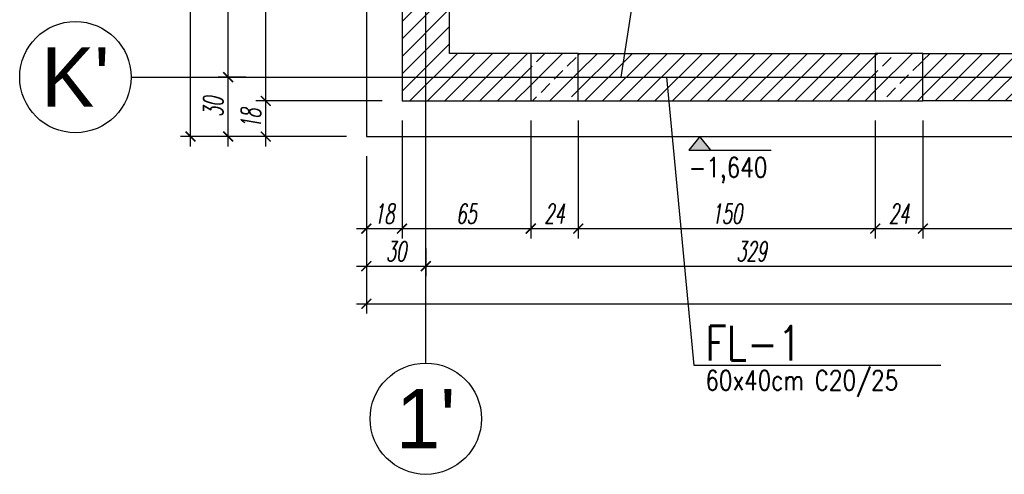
# Model space of a CAD drawing. Header units: millimetres. Extents: x -66901 to 936319, y -323998 to 488548.
# Tile 3 of 84: x 532868 to 537840, y -131907 to -129608. Entities that reach past the tile are written whole.
import ezdxf
from ezdxf.enums import TextEntityAlignment as Align
from ezdxf.lldxf.tags import DXFTag

# ---------------------------------------------------------------- set-up
doc = ezdxf.new("R2010")
doc.units = ezdxf.units.MM
doc.header["$LTSCALE"] = 5
doc.header["$MEASUREMENT"] = 0
for name, color, linetype in [('K-HATCH', 8, 'Continuous'), ('K-OSIE', 1, 'CENTER'), ('K-SC_KON', 2, 'Continuous'), ('K-STROPY', 201, 'Continuous'), ('K-SŁUPY', 4, 'Continuous'), ('K-WYMIARY', 254, 'Continuous'), ('N-20', 254, 'Continuous'), ('N-20-RZEDNA', 254, 'Continuous'), ('N-50', 4, 'Continuous'), ('S-25', 71, 'Continuous'), ('S-35', 101, 'Continuous')]:
    doc.layers.add(name, color=color, linetype=linetype)
doc.styles.add('GENERATED_STYLE_3', font='txt')
doc.styles.add('ROMANS', font='romans.shx', dxfattribs={"width": 0.8, "oblique": 10})
doc.styles.add('WYMIARY', font='romans.shx', dxfattribs={"width": 0.6, "oblique": 10})
tags = doc.linetypes.add('CENTER', pattern=[2, 1.25, -0.25, 0.25, -0.25]).pattern_tags.tags
tags[10:11] = [DXFTag(74, 4), DXFTag(75, 0), DXFTag(340, '0'), DXFTag(46, 1.0), DXFTag(50, 0.0), DXFTag(44, 0.0), DXFTag(45, 0.0)]
tags[8:9] = [DXFTag(74, 4), DXFTag(75, 0), DXFTag(340, '0'), DXFTag(46, 1.0), DXFTag(50, 0.0), DXFTag(44, 0.0), DXFTag(45, 0.0)]
tags[6:7] = [DXFTag(74, 4), DXFTag(75, 0), DXFTag(340, '0'), DXFTag(46, 1.0), DXFTag(50, 0.0), DXFTag(44, 0.0), DXFTag(45, 0.0)]
tags[4:5] = [DXFTag(74, 4), DXFTag(75, 0), DXFTag(340, '0'), DXFTag(46, 1.0), DXFTag(50, 0.0), DXFTag(44, 0.0), DXFTag(45, 0.0)]
doc.dimstyles.new('CM50', dxfattribs={"dimscale": 50, "dimtxt": 2, "dimasz": 1, "dimexe": 1, "dimexo": 2, "dimgap": 0.5, "dimtad": 1, "dimlfac": 0.1, "dimrnd": 0.5, "dimdsep": 46, "dimtxsty": 'WYMIARY', "dimblk": 'ARCHTICK', "dimcen": 0, "dimdle": 1, "dimclrd": 253, "dimclre": 251, "dimclrt": 30, "dimaunit": 1, "dimadec": 0, "dimazin": 0, "dimtfac": 1, "dimtix": 1, "dimtmove": 0, "dimatfit": 3, "dimldrblk": 'ARCHTICK', "dimfxl": 1, "dimtvp": 0.4, "dimtolj": 1, "dimarcsym": 0})

# ---------------------------------------------------------------- blocks, each defined once
blk = doc.blocks.new('_ArchTick')
at = {"color": 0, "linetype": 'ByBlock', "const_width": 0.15}
blk.add_lwpolyline([(-0.5, -0.5), (0.5, 0.5)], dxfattribs=at)
blk = doc.blocks.new('*D893')
at = {"layer": 'Defpoints', "color": 0, "transparency": 16777216}
for p in [(534111, -130018.2), (534799, -130018.2), (534619, -130198.2)]:
    blk.add_point(p, dxfattribs=at)
at = {"layer": 'K-WYMIARY', "color": 253, "lineweight": -2, "transparency": 16777216}
blk.add_line((534111, -130248.2), (534111, -129968.2), dxfattribs=at)
at = {"layer": 'K-WYMIARY', "color": 251, "lineweight": -2, "transparency": 16777216}
for p, q in [((534699, -130018.2), (534061, -130018.2)), ((534519, -130198.2), (534061, -130198.2))]:
    blk.add_line(p, q, dxfattribs=at)
at = {"layer": 'K-WYMIARY', "color": 253, "lineweight": -2, "transparency": 16777216, "xscale": 50, "yscale": 50, "zscale": 50}
for p, rotation in [((534111, -130018.2), 90), ((534111, -130198.2), 270)]:
    blk.add_blockref('_ArchTick', p, dxfattribs=dict(at, rotation=rotation))
at = {"layer": 'K-WYMIARY', "color": 30, "transparency": 16777216, "insert": (534036, -130108.2), "char_height": 100, "attachment_point": 5, "rotation": 90, "style": 'WYMIARY'}
blk.add_mtext('\\A1;18', dxfattribs=at)
blk = doc.blocks.new('*D894')
at = {"layer": 'Defpoints', "color": 0, "transparency": 16777216}
for p in [(534111, -127728.2), (534799, -127728.2), (534799, -130018.2)]:
    blk.add_point(p, dxfattribs=at)
at = {"layer": 'K-WYMIARY', "color": 253, "lineweight": -2, "transparency": 16777216}
blk.add_line((534111, -130068.2), (534111, -127678.2), dxfattribs=at)
at = {"layer": 'K-WYMIARY', "color": 251, "lineweight": -2, "transparency": 16777216}
for p, q in [((534699, -127728.2), (534061, -127728.2)), ((534699, -130018.2), (534061, -130018.2))]:
    blk.add_line(p, q, dxfattribs=at)
at = {"layer": 'K-WYMIARY', "color": 253, "lineweight": -2, "transparency": 16777216, "xscale": 50, "yscale": 50, "zscale": 50}
for p, rotation in [((534111, -127728.2), 90), ((534111, -130018.2), 270)]:
    blk.add_blockref('_ArchTick', p, dxfattribs=dict(at, rotation=rotation))
at = {"layer": 'K-WYMIARY', "color": 30, "transparency": 16777216, "insert": (534036, -128873.2), "char_height": 100, "attachment_point": 5, "rotation": 90, "style": 'WYMIARY'}
blk.add_mtext('\\A1;229', dxfattribs=at)
blk = doc.blocks.new('*D896')
at = {"layer": 'Defpoints', "color": 0, "transparency": 16777216}
for p in [(533921, -129898.2), (534111, -129898.2), (534619, -130198.2)]:
    blk.add_point(p, dxfattribs=at)
at = {"layer": 'K-WYMIARY', "color": 253, "lineweight": -2, "transparency": 16777216}
blk.add_line((533921, -130248.2), (533921, -129848.2), dxfattribs=at)
at = {"layer": 'K-WYMIARY', "color": 251, "lineweight": -2, "transparency": 16777216}
for p, q in [((534011, -129898.2), (533871, -129898.2)), ((534519, -130198.2), (533871, -130198.2))]:
    blk.add_line(p, q, dxfattribs=at)
at = {"layer": 'K-WYMIARY', "color": 253, "lineweight": -2, "transparency": 16777216, "xscale": 50, "yscale": 50, "zscale": 50}
for p, rotation in [((533921, -129898.2), 90), ((533921, -130198.2), 270)]:
    blk.add_blockref('_ArchTick', p, dxfattribs=dict(at, rotation=rotation))
at = {"layer": 'K-WYMIARY', "color": 30, "transparency": 16777216, "insert": (533846, -130048.2), "char_height": 100, "attachment_point": 5, "rotation": 90, "style": 'WYMIARY'}
blk.add_mtext('\\A1;30', dxfattribs=at)
blk = doc.blocks.new('*D897')
at = {"layer": 'Defpoints', "color": 0, "transparency": 16777216}
for p in [(533921, -127488.2), (534799, -127488.2), (534111, -129898.2)]:
    blk.add_point(p, dxfattribs=at)
at = {"layer": 'K-WYMIARY', "color": 253, "lineweight": -2, "transparency": 16777216}
blk.add_line((533921, -129948.2), (533921, -127438.2), dxfattribs=at)
at = {"layer": 'K-WYMIARY', "color": 251, "lineweight": -2, "transparency": 16777216}
for p, q in [((534699, -127488.2), (533871, -127488.2)), ((534011, -129898.2), (533871, -129898.2))]:
    blk.add_line(p, q, dxfattribs=at)
at = {"layer": 'K-WYMIARY', "color": 253, "lineweight": -2, "transparency": 16777216, "xscale": 50, "yscale": 50, "zscale": 50}
for p, rotation in [((533921, -127488.2), 90), ((533921, -129898.2), 270)]:
    blk.add_blockref('_ArchTick', p, dxfattribs=dict(at, rotation=rotation))
at = {"layer": 'K-WYMIARY', "color": 30, "transparency": 16777216, "insert": (533846, -128693.2), "char_height": 100, "attachment_point": 5, "rotation": 90, "style": 'WYMIARY'}
blk.add_mtext('\\A1;241', dxfattribs=at)
blk = doc.blocks.new('*D898')
at = {"layer": 'Defpoints', "color": 0, "transparency": 16777216}
for p in [(533731, -127488.2), (534799, -127488.2), (534619, -130198.2)]:
    blk.add_point(p, dxfattribs=at)
at = {"layer": 'K-WYMIARY', "color": 253, "lineweight": -2, "transparency": 16777216}
blk.add_line((533731, -130248.2), (533731, -127438.2), dxfattribs=at)
at = {"layer": 'K-WYMIARY', "color": 251, "lineweight": -2, "transparency": 16777216}
for p, q in [((534699, -127488.2), (533681, -127488.2)), ((534519, -130198.2), (533681, -130198.2))]:
    blk.add_line(p, q, dxfattribs=at)
at = {"layer": 'K-WYMIARY', "color": 253, "lineweight": -2, "transparency": 16777216, "xscale": 50, "yscale": 50, "zscale": 50}
for p, rotation in [((533731, -127488.2), 90), ((533731, -130198.2), 270)]:
    blk.add_blockref('_ArchTick', p, dxfattribs=dict(at, rotation=rotation))
at = {"layer": 'K-WYMIARY', "color": 30, "transparency": 16777216, "insert": (533656, -128843.2), "char_height": 100, "attachment_point": 5, "rotation": 90, "style": 'WYMIARY'}
blk.add_mtext('\\A1;271', dxfattribs=at)
blk = doc.blocks.new('*D899')
at = {"layer": 'Defpoints', "color": 0, "transparency": 16777216}
for p in [(534799, -130018.2), (534619, -130198.2), (534799, -130664)]:
    blk.add_point(p, dxfattribs=at)
at = {"layer": 'K-WYMIARY', "color": 251, "lineweight": -2, "transparency": 16777216}
for p, q in [((534799, -130118.2), (534799, -130714)), ((534619, -130298.2), (534619, -130714))]:
    blk.add_line(p, q, dxfattribs=at)
at = {"layer": 'K-WYMIARY', "color": 253, "lineweight": -2, "transparency": 16777216}
blk.add_line((534569, -130664), (534849, -130664), dxfattribs=at)
at = {"layer": 'K-WYMIARY', "color": 253, "lineweight": -2, "transparency": 16777216, "xscale": 50, "yscale": 50, "zscale": 50, "rotation": 180}
blk.add_blockref('_ArchTick', (534619, -130664), dxfattribs=at)
at = {"layer": 'K-WYMIARY', "color": 253, "lineweight": -2, "transparency": 16777216, "xscale": 50, "yscale": 50, "zscale": 50}
blk.add_blockref('_ArchTick', (534799, -130664), dxfattribs=at)
at = {"layer": 'K-WYMIARY', "color": 30, "transparency": 16777216, "insert": (534709, -130589), "char_height": 100, "attachment_point": 5, "style": 'WYMIARY'}
blk.add_mtext('\\A1;18', dxfattribs=at)
blk = doc.blocks.new('*D900')
at = {"layer": 'Defpoints', "color": 0, "transparency": 16777216}
for p in [(534799, -130018.2), (535449, -130018.2), (535449, -130664)]:
    blk.add_point(p, dxfattribs=at)
at = {"layer": 'K-WYMIARY', "color": 251, "lineweight": -2, "transparency": 16777216}
for p, q in [((534799, -130118.2), (534799, -130714)), ((535449, -130118.2), (535449, -130714))]:
    blk.add_line(p, q, dxfattribs=at)
at = {"layer": 'K-WYMIARY', "color": 253, "lineweight": -2, "transparency": 16777216}
blk.add_line((534749, -130664), (535499, -130664), dxfattribs=at)
at = {"layer": 'K-WYMIARY', "color": 253, "lineweight": -2, "transparency": 16777216, "xscale": 50, "yscale": 50, "zscale": 50, "rotation": 180}
blk.add_blockref('_ArchTick', (534799, -130664), dxfattribs=at)
at = {"layer": 'K-WYMIARY', "color": 253, "lineweight": -2, "transparency": 16777216, "xscale": 50, "yscale": 50, "zscale": 50}
blk.add_blockref('_ArchTick', (535449, -130664), dxfattribs=at)
at = {"layer": 'K-WYMIARY', "color": 30, "transparency": 16777216, "insert": (535124, -130589), "char_height": 100, "attachment_point": 5, "style": 'WYMIARY'}
blk.add_mtext('\\A1;65', dxfattribs=at)
blk = doc.blocks.new('*D901')
at = {"layer": 'Defpoints', "color": 0, "transparency": 16777216}
for p in [(535449, -130018.2), (535689, -130018.2), (535689, -130664)]:
    blk.add_point(p, dxfattribs=at)
at = {"layer": 'K-WYMIARY', "color": 251, "lineweight": -2, "transparency": 16777216}
for p, q in [((535449, -130118.2), (535449, -130714)), ((535689, -130118.2), (535689, -130714))]:
    blk.add_line(p, q, dxfattribs=at)
at = {"layer": 'K-WYMIARY', "color": 253, "lineweight": -2, "transparency": 16777216}
blk.add_line((535399, -130664), (535739, -130664), dxfattribs=at)
at = {"layer": 'K-WYMIARY', "color": 253, "lineweight": -2, "transparency": 16777216, "xscale": 50, "yscale": 50, "zscale": 50, "rotation": 180}
blk.add_blockref('_ArchTick', (535449, -130664), dxfattribs=at)
at = {"layer": 'K-WYMIARY', "color": 253, "lineweight": -2, "transparency": 16777216, "xscale": 50, "yscale": 50, "zscale": 50}
blk.add_blockref('_ArchTick', (535689, -130664), dxfattribs=at)
at = {"layer": 'K-WYMIARY', "color": 30, "transparency": 16777216, "insert": (535569, -130589), "char_height": 100, "attachment_point": 5, "style": 'WYMIARY'}
blk.add_mtext('\\A1;24', dxfattribs=at)
blk = doc.blocks.new('*D902')
at = {"layer": 'Defpoints', "color": 0, "transparency": 16777216}
for p in [(535689, -130018.2), (537189, -130018.2), (537189, -130664)]:
    blk.add_point(p, dxfattribs=at)
at = {"layer": 'K-WYMIARY', "color": 251, "lineweight": -2, "transparency": 16777216}
for p, q in [((535689, -130118.2), (535689, -130714)), ((537189, -130118.2), (537189, -130714))]:
    blk.add_line(p, q, dxfattribs=at)
at = {"layer": 'K-WYMIARY', "color": 253, "lineweight": -2, "transparency": 16777216}
blk.add_line((535639, -130664), (537239, -130664), dxfattribs=at)
at = {"layer": 'K-WYMIARY', "color": 253, "lineweight": -2, "transparency": 16777216, "xscale": 50, "yscale": 50, "zscale": 50, "rotation": 180}
blk.add_blockref('_ArchTick', (535689, -130664), dxfattribs=at)
at = {"layer": 'K-WYMIARY', "color": 253, "lineweight": -2, "transparency": 16777216, "xscale": 50, "yscale": 50, "zscale": 50}
blk.add_blockref('_ArchTick', (537189, -130664), dxfattribs=at)
at = {"layer": 'K-WYMIARY', "color": 30, "transparency": 16777216, "insert": (536439, -130589), "char_height": 100, "attachment_point": 5, "style": 'WYMIARY'}
blk.add_mtext('\\A1;150', dxfattribs=at)
blk = doc.blocks.new('*D903')
at = {"layer": 'Defpoints', "color": 0, "transparency": 16777216}
for p in [(537189, -130018.2), (537429, -130018.2), (537429, -130664)]:
    blk.add_point(p, dxfattribs=at)
at = {"layer": 'K-WYMIARY', "color": 251, "lineweight": -2, "transparency": 16777216}
for p, q in [((537189, -130118.2), (537189, -130714)), ((537429, -130118.2), (537429, -130714))]:
    blk.add_line(p, q, dxfattribs=at)
at = {"layer": 'K-WYMIARY', "color": 253, "lineweight": -2, "transparency": 16777216}
blk.add_line((537139, -130664), (537479, -130664), dxfattribs=at)
at = {"layer": 'K-WYMIARY', "color": 253, "lineweight": -2, "transparency": 16777216, "xscale": 50, "yscale": 50, "zscale": 50, "rotation": 180}
blk.add_blockref('_ArchTick', (537189, -130664), dxfattribs=at)
at = {"layer": 'K-WYMIARY', "color": 253, "lineweight": -2, "transparency": 16777216, "xscale": 50, "yscale": 50, "zscale": 50}
blk.add_blockref('_ArchTick', (537429, -130664), dxfattribs=at)
at = {"layer": 'K-WYMIARY', "color": 30, "transparency": 16777216, "insert": (537309, -130589), "char_height": 100, "attachment_point": 5, "style": 'WYMIARY'}
blk.add_mtext('\\A1;24', dxfattribs=at)
blk = doc.blocks.new('*D904')
at = {"layer": 'Defpoints', "color": 0, "transparency": 16777216}
for p in [(537429, -130018.2), (540075.7, -130018.2), (540075.7, -130664)]:
    blk.add_point(p, dxfattribs=at)
at = {"layer": 'K-WYMIARY', "color": 251, "lineweight": -2, "transparency": 16777216}
for p, q in [((537429, -130118.2), (537429, -130714)), ((540075.7, -130118.2), (540075.7, -130714))]:
    blk.add_line(p, q, dxfattribs=at)
at = {"layer": 'K-WYMIARY', "color": 253, "lineweight": -2, "transparency": 16777216}
blk.add_line((537379, -130664), (540125.7, -130664), dxfattribs=at)
at = {"layer": 'K-WYMIARY', "color": 253, "lineweight": -2, "transparency": 16777216, "xscale": 50, "yscale": 50, "zscale": 50, "rotation": 180}
blk.add_blockref('_ArchTick', (537429, -130664), dxfattribs=at)
at = {"layer": 'K-WYMIARY', "color": 253, "lineweight": -2, "transparency": 16777216, "xscale": 50, "yscale": 50, "zscale": 50}
blk.add_blockref('_ArchTick', (540075.7, -130664), dxfattribs=at)
at = {"layer": 'K-WYMIARY', "color": 30, "transparency": 16777216, "insert": (538752.3, -130589), "char_height": 100, "attachment_point": 5, "style": 'WYMIARY'}
blk.add_mtext('\\A1;264.5', dxfattribs=at)
blk = doc.blocks.new('*D941')
at = {"layer": 'Defpoints', "color": 0, "transparency": 16777216}
for p in [(534619, -130198.2), (534919, -130664), (534919, -130854)]:
    blk.add_point(p, dxfattribs=at)
at = {"layer": 'K-WYMIARY', "color": 251, "lineweight": -2, "transparency": 16777216}
for p, q in [((534619, -130298.2), (534619, -130904)), ((534919, -130764), (534919, -130904))]:
    blk.add_line(p, q, dxfattribs=at)
at = {"layer": 'K-WYMIARY', "color": 253, "lineweight": -2, "transparency": 16777216}
blk.add_line((534569, -130854), (534969, -130854), dxfattribs=at)
at = {"layer": 'K-WYMIARY', "color": 253, "lineweight": -2, "transparency": 16777216, "xscale": 50, "yscale": 50, "zscale": 50, "rotation": 180}
blk.add_blockref('_ArchTick', (534619, -130854), dxfattribs=at)
at = {"layer": 'K-WYMIARY', "color": 253, "lineweight": -2, "transparency": 16777216, "xscale": 50, "yscale": 50, "zscale": 50}
blk.add_blockref('_ArchTick', (534919, -130854), dxfattribs=at)
at = {"layer": 'K-WYMIARY', "color": 30, "transparency": 16777216, "insert": (534769, -130779), "char_height": 100, "attachment_point": 5, "style": 'WYMIARY'}
blk.add_mtext('\\A1;30', dxfattribs=at)
blk = doc.blocks.new('*D942')
at = {"layer": 'Defpoints', "color": 0, "transparency": 16777216}
for p in [(534919, -130664), (538209, -130717), (538209, -130854)]:
    blk.add_point(p, dxfattribs=at)
at = {"layer": 'K-WYMIARY', "color": 251, "lineweight": -2, "transparency": 16777216}
for p, q in [((534919, -130764), (534919, -130904)), ((538209, -130817), (538209, -130904))]:
    blk.add_line(p, q, dxfattribs=at)
at = {"layer": 'K-WYMIARY', "color": 253, "lineweight": -2, "transparency": 16777216}
blk.add_line((534869, -130854), (538259, -130854), dxfattribs=at)
at = {"layer": 'K-WYMIARY', "color": 253, "lineweight": -2, "transparency": 16777216, "xscale": 50, "yscale": 50, "zscale": 50, "rotation": 180}
blk.add_blockref('_ArchTick', (534919, -130854), dxfattribs=at)
at = {"layer": 'K-WYMIARY', "color": 253, "lineweight": -2, "transparency": 16777216, "xscale": 50, "yscale": 50, "zscale": 50}
blk.add_blockref('_ArchTick', (538209, -130854), dxfattribs=at)
at = {"layer": 'K-WYMIARY', "color": 30, "transparency": 16777216, "insert": (536564, -130779), "char_height": 100, "attachment_point": 5, "style": 'WYMIARY'}
blk.add_mtext('\\A1;329', dxfattribs=at)
blk = doc.blocks.new('*D946')
at = {"layer": 'Defpoints', "color": 0, "transparency": 16777216}
for p in [(534619, -130198.2), (548259, -130198.2), (548259, -131044)]:
    blk.add_point(p, dxfattribs=at)
at = {"layer": 'K-WYMIARY', "color": 251, "lineweight": -2, "transparency": 16777216}
for p, q in [((534619, -130298.2), (534619, -131094)), ((548259, -130298.2), (548259, -131094))]:
    blk.add_line(p, q, dxfattribs=at)
at = {"layer": 'K-WYMIARY', "color": 253, "lineweight": -2, "transparency": 16777216}
blk.add_line((534569, -131044), (548309, -131044), dxfattribs=at)
at = {"layer": 'K-WYMIARY', "color": 253, "lineweight": -2, "transparency": 16777216, "xscale": 50, "yscale": 50, "zscale": 50, "rotation": 180}
blk.add_blockref('_ArchTick', (534619, -131044), dxfattribs=at)
at = {"layer": 'K-WYMIARY', "color": 253, "lineweight": -2, "transparency": 16777216, "xscale": 50, "yscale": 50, "zscale": 50}
blk.add_blockref('_ArchTick', (548259, -131044), dxfattribs=at)
at = {"layer": 'K-WYMIARY', "color": 30, "transparency": 16777216, "insert": (541439, -130969), "char_height": 100, "attachment_point": 5, "style": 'WYMIARY'}
blk.add_mtext('\\A1;1364', dxfattribs=at)

msp = doc.modelspace()

# ---------------------------------------------------------------- hatches: boundary and pattern name
at = {"layer": 'K-HATCH', "lineweight": 0}
h = msp.add_hatch(dxfattribs=at)
h.set_pattern_fill('ANSI31', color=256, scale=500, style=0)
h.paths.add_polyline_path([(538209, -126118.152), (538089, -126118.152), (538089, -129778.152), (537429, -129778.152), (537429, -129898.152), (538209, -129898.152)])
h.paths.add_polyline_path([(539747.184, -129778.152), (538329, -129778.152), (538329, -126118.152), (538209, -126118.152), (538209, -129898.152), (539728.801, -129898.152)])
h.paths.add_polyline_path([(538209, -129898.152), (537429, -129898.152), (537429, -130018.152), (538209, -130018.152)])
h.paths.add_polyline_path([(540075.667, -129898.152), (538209, -129898.152), (538209, -130018.152), (540075.667, -130018.152)])
h.paths.add_polyline_path([(540075.667, -129778.152), (539747.184, -129778.152), (539728.801, -129898.152), (540075.667, -129898.152)])
h.paths.add_polyline_path([(538131.061, -129028.5), (538286.939, -129028.5), (538286.939, -129178.5), (538131.061, -129178.5)], flags=9)
h.paths.add_polyline_path([(537981.399, -128838.5), (538136.601, -128838.5), (538136.601, -128988.5), (537981.399, -128988.5)], flags=25)
h.paths.add_polyline_path([(538133.837, -128648.5), (538284.163, -128648.5), (538284.163, -128798.5), (538133.837, -128798.5)], flags=9)
h.paths.add_polyline_path([(538855, -129976.09), (538855, -129820.213), (539005, -129820.213), (539005, -129976.09)], flags=9)
h.paths.add_polyline_path([(539045, -129973.315), (539045, -129822.988), (539195, -129822.988), (539195, -129973.315)], flags=9)
h.paths.add_polyline_path([(538281.399, -128838.5), (538436.601, -128838.5), (538436.601, -128988.5), (538281.399, -128988.5)], flags=24)
h = msp.add_hatch(dxfattribs=at)
h.set_pattern_fill('ANSI31', color=256, scale=500, style=0)
h.paths.add_polyline_path([(534919, -127728.152), (534799, -127728.152), (534799, -129898.152), (534919, -129898.152)])
h.paths.add_polyline_path([(535039, -127728.152), (534919, -127728.152), (534919, -129898.152), (535449, -129898.152), (535449, -129778.152), (535039, -129778.152)])
h.paths.add_polyline_path([(534919, -129898.152), (534799, -129898.152), (534799, -130018.152), (534919, -130018.152)])
h.paths.add_polyline_path([(535449, -129898.152), (534919, -129898.152), (534919, -130018.152), (535449, -130018.152)])
h.paths.add_polyline_path([(534841.061, -129028.5), (534996.939, -129028.5), (534996.939, -129178.5), (534841.061, -129178.5)], flags=9)
h.paths.add_polyline_path([(534691.399, -128838.5), (534846.601, -128838.5), (534846.601, -128988.5), (534691.399, -128988.5)], flags=9)
h.paths.add_polyline_path([(534843.837, -128648.5), (534994.163, -128648.5), (534994.163, -128798.5), (534843.837, -128798.5)], flags=9)
h.paths.add_polyline_path([(535060.723, -129028.5), (535197.277, -129028.5), (535197.277, -129178.5), (535060.723, -129178.5)], flags=25)
h.paths.add_polyline_path([(534991.399, -128838.5), (535146.601, -128838.5), (535146.601, -128988.5), (534991.399, -128988.5)], flags=24)
at = {"layer": 'K-HATCH'}
h = msp.add_hatch(dxfattribs=at)
h.set_pattern_fill('ANSI33', color=256, scale=500, style=0)
h.paths.add_polyline_path([(535689, -129778.152), (535449, -129778.152), (535449, -129898.152), (535689, -129898.152)])
h.paths.add_polyline_path([(535689, -129898.152), (535449, -129898.152), (535449, -130018.152), (535689, -130018.152)])
h.paths.add_polyline_path([(537429, -129778.152), (537189, -129778.152), (537189, -129898.152), (537429, -129898.152)])
h.paths.add_polyline_path([(537429, -129898.152), (537189, -129898.152), (537189, -130018.152), (537429, -130018.152)])
at = {"layer": 'K-HATCH', "lineweight": 0}
h = msp.add_hatch(dxfattribs=at)
h.set_pattern_fill('ANSI31', color=256, scale=500, style=0)
h.paths.add_polyline_path([(535922.184, -129778.152), (535689, -129778.152), (535689, -129898.152), (535903.801, -129898.152)])
h.paths.add_polyline_path([(537189, -129778.152), (535922.184, -129778.152), (535903.801, -129898.152), (537189, -129898.152)])
h.paths.add_polyline_path([(537189, -129898.152), (535689, -129898.152), (535689, -130018.152), (537189, -130018.152)])
at = {"layer": 'N-20-RZEDNA', "lineweight": 0}
msp.add_hatch(color=256, dxfattribs=at).paths.add_polyline_path([(536358.5, -130267.434), (536302.5, -130198.152), (536246.5, -130267.434)])

# ---------------------------------------------------------------- linework, layer by layer
at = {"layer": 'K-OSIE'}
for p, q in [((534919, -131344), (534919, -127148.152)), ((533431, -129898.152), (550213, -129898.152))]:
    msp.add_line(p, q, dxfattribs=at)
for centre in [(533149.75, -129898.152), (534919, -131625.25)]:
    msp.add_circle(centre, 281.25, dxfattribs=at)
at = {"layer": 'K-SC_KON'}
for p, q in [((535689, -129778.152), (537189, -129778.152)), ((535689, -130018.152), (537189, -130018.152))]:
    msp.add_line(p, q, dxfattribs=at)
for points in [[(534799, -127728.152), (534799, -130018.152)], [(535449, -129778.152), (535039, -129778.152), (535039, -127728.152)], [(537429, -129778.152), (538089, -129778.152)], [(534799, -130018.152), (535449, -130018.152)], [(540075.667, -130018.152), (537429, -130018.152)]]:
    msp.add_lwpolyline(points, dxfattribs=at)
at = {"layer": 'K-STROPY'}
msp.add_lwpolyline([(534619, -127298.152), (534619, -130198.152), (548259, -130198.152), (548259, -127408.152)], dxfattribs=at)
at = {"layer": 'K-SŁUPY'}
for points in [[(535449, -130018.152), (535689, -130018.152), (535689, -129778.152), (535449, -129778.152)], [(537189, -130018.152), (537429, -130018.152), (537429, -129778.152), (537189, -129778.152)]]:
    msp.add_lwpolyline(points, close=True, dxfattribs=at)
at = {"layer": 'N-20'}
for p, q in [((536024.311, -129111.485), (535903.801, -129898.152)), ((536273.952, -131356), (536136.154, -129898.152))]:
    msp.add_line(p, q, dxfattribs=at)
at = {"layer": 'N-20-RZEDNA'}
msp.add_lwpolyline([(536358.5, -130267.434), (536302.5, -130198.152), (536246.5, -130267.434), (536662.5, -130267.434)], dxfattribs=at)
at = {"layer": 'S-25'}
msp.add_line((537520.048, -131356), (536273.952, -131356), dxfattribs=at)

# ---------------------------------------------------------------- texts
at = {"layer": 'N-20-RZEDNA', "style": 'ROMANS', "width": 0.8}
msp.add_text('-1,640', height=100, dxfattribs=at).set_placement((536246.5, -130434.1), align=Align.BOTTOM_LEFT)
at = {"layer": 'N-50', "style": 'GENERATED_STYLE_3'}
for s, p in [("K'", (533149.75, -129898.152)), ("1'", (534919, -131625.25))]:
    msp.add_text(s, height=300, dxfattribs=at).set_placement(p, align=Align.MIDDLE)
at = {"layer": 'S-25', "style": 'ROMANS', "width": 0.8}
msp.add_text('60x40cm C20/25', height=100, dxfattribs=at).set_placement((536330.74, -131481))
at = {"layer": 'S-35', "style": 'ROMANS', "width": 0.8}
msp.add_text('FL-1', height=175, dxfattribs=at).set_placement((536330.74, -131331))

# ---------------------------------------------------------------- dimensions: what is measured, and where the dimension line sits
at = {"layer": 'K-WYMIARY'}
for base, p1, p2, picture, middle in [((533731, -127488.152), (534619, -130198.152), (534799, -127488.152), '*D898', (533656, -128843.152)), ((533921, -127488.152), (534111, -129898.152), (534799, -127488.152), '*D897', (533846, -128693.152)), ((534111, -127728.152), (534799, -130018.152), (534799, -127728.152), '*D894', (534036, -128873.152)), ((533921, -129898.152), (534619, -130198.152), (534111, -129898.152), '*D896', (533846, -130048.152))]:
    dim = msp.add_linear_dim(base=base, p1=p1, p2=p2, angle=90, dimstyle='CM50', override={"dimtmove": 1}, dxfattribs=at)
    dim.commit()
    dim.dimension.update_dxf_attribs({"geometry": picture, "text_midpoint": middle})
dim = msp.add_linear_dim(base=(534111, -130018.152), p1=(534619, -130198.152), p2=(534799, -130018.152), angle=90, dimstyle='CM50', dxfattribs=at)
dim.commit()
dim.dimension.update_dxf_attribs({"geometry": '*D893', "text_midpoint": (534036, -130108.152)})
dim = msp.add_linear_dim(base=(534799, -130664), p1=(534619, -130198.152), p2=(534799, -130018.152), dimstyle='CM50', dxfattribs=at)
dim.commit()
dim.dimension.update_dxf_attribs({"geometry": '*D899', "text_midpoint": (534709, -130589)})
for base, p1, p2, picture, middle in [((535449, -130664), (534799, -130018.152), (535449, -130018.152), '*D900', (535124, -130589)), ((535689, -130664), (535449, -130018.152), (535689, -130018.152), '*D901', (535569, -130589)), ((537189, -130664), (535689, -130018.152), (537189, -130018.152), '*D902', (536439, -130589)), ((537429, -130664), (537189, -130018.152), (537429, -130018.152), '*D903', (537309, -130589)), ((540075.667, -130664), (537429, -130018.152), (540075.667, -130018.152), '*D904', (538752.333, -130589)), ((534919, -130854), (534619, -130198.152), (534919, -130664), '*D941', (534769, -130779)), ((548259, -131044), (534619, -130198.152), (548259, -130198.152), '*D946', (541439, -130969)), ((538209, -130854), (534919, -130664), (538209, -130717), '*D942', (536564, -130779))]:
    dim = msp.add_linear_dim(base=base, p1=p1, p2=p2, dimstyle='CM50', override={"dimtmove": 1}, dxfattribs=at)
    dim.commit()
    dim.dimension.update_dxf_attribs({"geometry": picture, "text_midpoint": middle})

doc.saveas('drawing.dxf')
